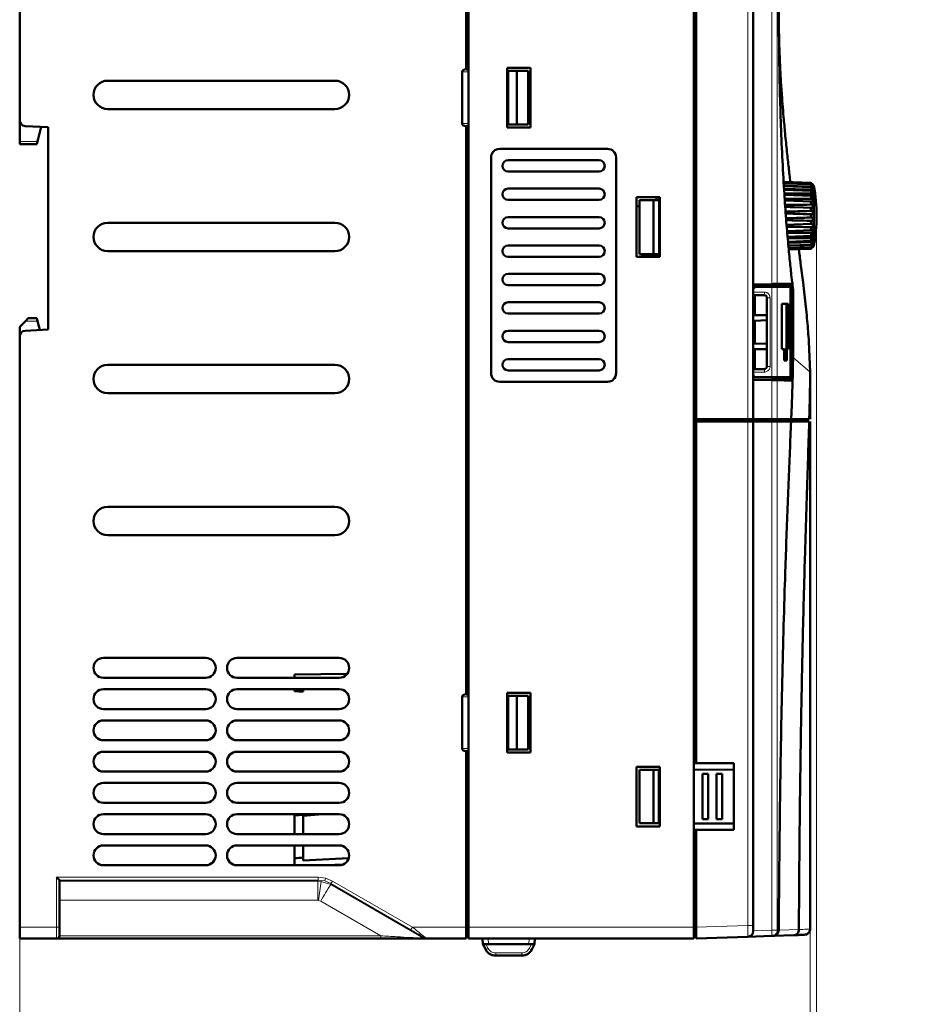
# Model space of a CAD drawing. Header units: millimetres. Extents: x 0 to 594, y 0 to 420.
# Tile 10 of 15: x 234 to 394, y 145 to 318. Entities that reach past the tile are written whole.
import ezdxf

# ---------------------------------------------------------------- set-up
doc = ezdxf.new("R2010")
doc.units = ezdxf.units.MM
doc.header["$PDSIZE"] = -1
doc.linetypes.add('SLD-Сплошная', pattern=[0])
doc.styles.add('SLDTEXTSTYLE0', font='TXT', dxfattribs={"width": 0.7, "bigfont": 'bigfont'})
doc.styles.add('SLDTEXTSTYLE1', font='TXT', dxfattribs={"width": 0.7})
doc.dimstyles.new('SLDDIMSTYLE0', dxfattribs={"dimtxt": 5, "dimasz": 5, "dimexe": 0, "dimexo": 0.0625, "dimgap": 1.25, "dimtad": 2, "dimdec": 1, "dimrnd": 1e-09, "dimzin": 12, "dimdsep": 46, "dimtxsty": 'SLDTEXTSTYLE1', "dimsah": 1, "dimcen": 0.09, "dimadec": 0, "dimazin": 3, "dimtfac": 1, "dimtdec": 3, "dimtofl": 0, "dimtmove": 0, "dimatfit": 3, "dimfxl": 0, "dimfrac": 2, "dimtolj": 1, "dimtzin": 12, "dimarcsym": 0})
doc.dimstyles.new('SLDDIMSTYLE1', dxfattribs={"dimtxt": 5, "dimasz": 5, "dimexe": 0, "dimexo": 0.0625, "dimgap": 1.25, "dimtad": 2, "dimdec": 1, "dimrnd": 1e-09, "dimzin": 12, "dimdsep": 46, "dimtxsty": 'SLDTEXTSTYLE1', "dimsah": 1, "dimcen": 0.09, "dimadec": 0, "dimazin": 3, "dimtol": 1, "dimtp": 1, "dimtm": 1, "dimtfac": 1, "dimtdec": 0, "dimtmove": 0, "dimatfit": 0, "dimfxl": 0, "dimfrac": 2, "dimtolj": 1, "dimarcsym": 0})

# ---------------------------------------------------------------- blocks, each defined once
blk = doc.blocks.new('_D_2')
at = {"color": 7, "linetype": 'SLD-Сплошная', "lineweight": 0}
for p, q in [((374.74, 283.61), (374.74, 118.41)), ((373.59, 158.08), (373.59, 118.41)), ((373.59, 119.41), (363.97, 119.41)), ((374.74, 119.41), (373.59, 119.41)), ((374.74, 119.41), (390.49, 119.41))]:
    blk.add_line(p, q, dxfattribs=at)
at = {"color": 7, "linetype": 'SLD-Сплошная', "lineweight": 18}
for points in [[(373.59, 119.41), (368.59, 120.18), (368.59, 118.65)], [(374.74, 119.41), (379.74, 118.65), (379.74, 120.18)]]:
    blk.add_solid(points, dxfattribs=at)
at = {"color": 7, "linetype": 'SLD-Сплошная', "lineweight": 18, "attachment_point": 1, "style": 'SLDTEXTSTYLE1'}
for s, insert, char_height in [('1,2', (378.98, 125.86), 5), ('±1', (387.51, 123.92), 3)]:
    blk.add_mtext(s, dxfattribs=dict(at, insert=insert, char_height=char_height))
blk = doc.blocks.new('_D_3')
at = {"color": 7, "linetype": 'SLD-Сплошная', "lineweight": 0}
for p, q in [((373.59, 158.08), (373.59, 118.41)), ((234.44, 156.41), (234.44, 118.41)), ((234.44, 119.41), (373.59, 119.41))]:
    blk.add_line(p, q, dxfattribs=at)
at = {"color": 7, "linetype": 'SLD-Сплошная', "lineweight": 18}
for points in [[(234.44, 119.41), (239.44, 118.65), (239.44, 120.18)], [(373.59, 119.41), (368.59, 120.18), (368.59, 118.65)]]:
    blk.add_solid(points, dxfattribs=at)
at = {"color": 7, "linetype": 'SLD-Сплошная', "lineweight": 18, "insert": (302.59, 125.86), "char_height": 5, "attachment_point": 1, "style": 'SLDTEXTSTYLE0'}
blk.add_mtext('Г', dxfattribs=at)

msp = doc.modelspace()

# ---------------------------------------------------------------- linework, layer by layer
at = {"color": 7, "linetype": 'SLD-Сплошная', "lineweight": 50}
for p, q in [((234.44, 300.43), (234.44, 336.42)), ((313.04, 336.42), (313.04, 309.42)), ((313.44, 336.42), (313.44, 158.42)), ((353.14, 158.42), (353.14, 336.42)), ((353.54, 336.42), (353.54, 247.82)), ((363.59, 247.82), (363.59, 336.11)), ((312.34, 308.96), (312.34, 299.88)), ((313.04, 309.42), (312.99, 309.42)), ((313.04, 309.42), (313.04, 309.35)), ((313.39, 309.42), (313.44, 309.42)), ((320.24, 309.67), (324.34, 309.67)), ((320.24, 299.17), (320.24, 309.67)), ((320.24, 309.14), (320.44, 309.14)), ((320.44, 309.14), (320.44, 299.71)), ((320.44, 309.14), (321.94, 309.13)), ((321.94, 299.71), (321.94, 309.13)), ((321.94, 309.13), (323.94, 309.13)), ((323.94, 309.13), (323.94, 299.72)), ((324.34, 309.67), (324.34, 299.17)), ((289.94, 307.42), (249.94, 307.42)), ((324.34, 308.27), (323.94, 308.27)), ((323.94, 307.62), (324.34, 307.62)), ((324.34, 305.73), (323.94, 305.73)), ((323.94, 305.08), (324.34, 305.08)), ((249.94, 302.42), (289.94, 302.42)), ((324.34, 303.19), (323.94, 303.19)), ((323.94, 302.54), (324.34, 302.54)), ((234.44, 300.43), (234.44, 296.72)), ((324.34, 300.65), (323.94, 300.65)), ((323.94, 300), (324.34, 300)), ((239.44, 299.22), (235.38, 299.44)), ((238.22, 299.29), (237.56, 296.72)), ((239.44, 263.62), (239.44, 299.22)), ((312.99, 299.42), (313.04, 299.42)), ((313.04, 299.5), (313.04, 299.42)), ((313.04, 299.42), (313.04, 199.42)), ((313.44, 299.42), (313.39, 299.42)), ((320.44, 299.71), (320.24, 299.7)), ((324.34, 299.17), (320.24, 299.17)), ((321.94, 299.71), (320.44, 299.71)), ((323.94, 299.72), (321.94, 299.71)), ((234.44, 296.72), (234.44, 296.22)), ((237.44, 296.22), (237.56, 296.72)), ((234.44, 296.22), (237.44, 296.22)), ((318.94, 295.42), (337.94, 295.42)), ((317.44, 255.92), (317.44, 293.92)), ((320.44, 293.42), (336.44, 293.42)), ((339.44, 293.92), (339.44, 255.92)), ((336.44, 291.42), (320.44, 291.42)), ((373.74, 289.42), (368.94, 289.59)), ((320.44, 288.42), (336.44, 288.42)), ((373.75, 289.18), (368.95, 289.34)), ((373.78, 288.7), (368.98, 288.87)), ((373.81, 288.02), (369.02, 288.19)), ((373.91, 289.08), (374.05, 289.07)), ((374.26, 288.92), (374.05, 289.14)), ((374.05, 289.14), (374.05, 289.13)), ((374.26, 278.32), (374.26, 288.92)), ((336.44, 286.42), (320.44, 286.42)), ((343.04, 286.92), (347.14, 286.92)), ((343.04, 286.92), (343.04, 276.42)), ((346.04, 286.38), (343.54, 286.37)), ((343.54, 286.37), (343.54, 276.87)), ((347.04, 286.39), (346.04, 286.38)), ((346.04, 276.86), (346.04, 286.38)), ((346.54, 286.38), (346.54, 286.92)), ((347.04, 286.39), (347.04, 286.92)), ((347.04, 276.86), (347.04, 286.39)), ((347.14, 286.39), (347.04, 286.39)), ((347.14, 286.92), (347.14, 276.42)), ((373.85, 287.16), (369.07, 287.33)), ((373.9, 286.15), (369.14, 286.32)), ((343.04, 285.32), (343.54, 285.33)), ((373.96, 285.05), (370.79, 285.16)), ((320.44, 283.42), (336.44, 283.42)), ((374.01, 283.9), (373.19, 283.92)), ((373.19, 283.32), (374.01, 283.35)), ((289.94, 282.42), (249.94, 282.42)), ((336.44, 281.42), (320.44, 281.42)), ((370.79, 282.09), (369.46, 282.04)), ((369.55, 280.94), (373.9, 281.09)), ((370.79, 282.09), (373.96, 282.2)), ((369.63, 279.94), (373.86, 280.09)), ((369.7, 279.08), (373.81, 279.22)), ((249.94, 277.42), (289.94, 277.42)), ((320.44, 278.42), (336.44, 278.42)), ((369.76, 278.4), (373.78, 278.54)), ((369.81, 277.93), (373.75, 278.07)), ((369.83, 277.69), (373.74, 277.83)), ((374.05, 278.17), (373.91, 278.17)), ((374.05, 278.11), (374.26, 278.32)), ((374.05, 278.12), (374.05, 278.11)), ((336.44, 276.42), (320.44, 276.42)), ((347.14, 276.42), (343.04, 276.42)), ((346.04, 276.86), (343.54, 276.87)), ((343.84, 276.52), (343.84, 276.42)), ((344.24, 276.52), (343.84, 276.52)), ((347.04, 276.52), (344.24, 276.52)), ((346.04, 276.86), (347.04, 276.86)), ((347.14, 276.86), (347.04, 276.86)), ((347.04, 276.42), (347.04, 276.86)), ((320.44, 273.42), (336.44, 273.42)), ((336.44, 271.42), (320.44, 271.42)), ((366.84, 271.63), (363.59, 271.57)), ((366.83, 271.23), (363.59, 271.17)), ((363.59, 270.62), (363.59, 270.22)), ((364.09, 271.12), (366.84, 271.12)), ((367.79, 271.12), (366.84, 271.12)), ((367.79, 271.12), (370.15, 271.12)), ((368.04, 271.25), (368.04, 271.12)), ((369.89, 271.28), (369.89, 271.68)), ((370.15, 255.22), (370.15, 271.12)), ((370.15, 271.12), (370.15, 271.12)), ((370.31, 271.69), (370.31, 254.66)), ((370.59, 258.7), (370.59, 270.78)), ((363.59, 270.22), (363.59, 269.72)), ((363.59, 269.72), (363.59, 269.67)), ((363.59, 269.67), (363.86, 269.67)), ((363.59, 269.67), (363.59, 266.17)), ((363.86, 269.67), (365.49, 269.67)), ((363.86, 266.17), (363.86, 269.67)), ((365.99, 269.17), (365.99, 266.17)), ((320.44, 268.42), (336.44, 268.42)), ((368.64, 268.17), (369.75, 268.17)), ((368.64, 260.17), (368.64, 268.17)), ((369.45, 268.17), (369.45, 260.17)), ((369.75, 268.17), (369.75, 260.17)), ((235.94, 265.62), (235.44, 265.12)), ((237.44, 265.62), (235.94, 265.62)), ((237.56, 265.12), (237.44, 265.62)), ((336.44, 266.42), (320.44, 266.42)), ((363.86, 266.17), (363.59, 266.17)), ((363.59, 265.17), (363.86, 265.18)), ((363.59, 261.17), (363.59, 265.17)), ((363.86, 266.17), (365.99, 266.17)), ((365.99, 265.24), (363.86, 265.18)), ((363.86, 261.17), (363.86, 265.18)), ((365.96, 266.17), (365.96, 265.23)), ((365.99, 265.24), (365.99, 261.11)), ((234.44, 264.12), (235.44, 265.12)), ((234.44, 264.12), (234.44, 262.41)), ((235.38, 263.41), (239.44, 263.62)), ((237.56, 265.12), (237.97, 263.55)), ((320.44, 263.42), (336.44, 263.42)), ((234.44, 158.42), (234.44, 262.41)), ((336.44, 261.42), (320.44, 261.42)), ((363.86, 261.17), (363.59, 261.17)), ((363.59, 260.17), (363.86, 260.17)), ((363.59, 260.17), (363.59, 256.68)), ((365.99, 261.11), (363.86, 261.17)), ((363.86, 256.67), (363.86, 260.17)), ((365.99, 260.17), (363.86, 260.17)), ((365.96, 261.11), (365.96, 260.17)), ((365.99, 260.17), (365.99, 257.17)), ((369.03, 260.17), (368.64, 260.17)), ((369.03, 258.17), (369.03, 260.17)), ((369.17, 260.17), (369.17, 258.17)), ((369.47, 260.17), (369.17, 260.17)), ((369.47, 260.17), (369.47, 258.17)), ((369.75, 260.17), (369.47, 260.17)), ((373.45, 260.17), (373.58, 256.1)), ((320.44, 258.42), (336.44, 258.42)), ((289.94, 257.42), (249.94, 257.42)), ((363.86, 256.67), (363.59, 256.68)), ((363.59, 256.68), (363.59, 256.63)), ((363.59, 256.63), (363.59, 256.13)), ((365.49, 256.67), (363.86, 256.67)), ((369.47, 258.17), (369.03, 258.17)), ((336.44, 256.42), (320.44, 256.42)), ((363.59, 256.13), (363.59, 255.72)), ((363.59, 255.17), (366.83, 255.12)), ((366.84, 254.72), (363.59, 254.77)), ((366.84, 255.22), (364.09, 255.22)), ((366.84, 255.22), (367.79, 255.22)), ((370.15, 255.22), (367.79, 255.22)), ((368.04, 255.22), (368.04, 255.1)), ((369.89, 255.06), (369.89, 254.66)), ((370.15, 255.22), (370.15, 255.22)), ((373.59, 247.82), (373.59, 255.09)), ((337.94, 254.42), (318.94, 254.42)), ((249.94, 252.42), (289.94, 252.42)), ((362.62, 247.82), (353.54, 247.82)), ((353.54, 247.42), (353.54, 247.82)), ((363.19, 247.42), (363.19, 247.82)), ((366.84, 247.82), (363.59, 247.82)), ((369.86, 247.42), (369.87, 247.82)), ((373.44, 247.82), (370.26, 247.82)), ((373.05, 247.82), (373.04, 247.42)), ((373.19, 247.42), (373.19, 247.82)), ((353.14, 247.44), (353.54, 247.42)), ((353.54, 247.42), (353.14, 247.41)), ((353.54, 247.42), (353.54, 187.27)), ((353.54, 247.42), (362.62, 247.42)), ((363.59, 247.42), (362.62, 247.42)), ((363.59, 247.42), (363.59, 158.74)), ((363.59, 247.42), (366.84, 247.42)), ((367.79, 247.42), (366.84, 247.42)), ((373.04, 247.42), (369.86, 247.42)), ((373.59, 157.99), (373.59, 247.42)), ((289.94, 232.42), (249.94, 232.42)), ((249.94, 227.42), (289.94, 227.42)), ((267.19, 205.82), (249.19, 205.82)), ((290.69, 205.82), (272.69, 205.82)), ((292.1, 203.05), (282.84, 202.88)), ((282.84, 202.88), (282.84, 202.32)), ((249.19, 202.32), (267.19, 202.32)), ((272.69, 202.32), (290.69, 202.32)), ((267.19, 200.32), (249.19, 200.32)), ((290.69, 200.32), (272.69, 200.32)), ((282.84, 200.32), (282.84, 199.96)), ((284.34, 199.92), (284.34, 200.32)), ((313.04, 199.42), (312.99, 199.42)), ((313.04, 199.42), (313.04, 199.35)), ((313.39, 199.42), (313.44, 199.42)), ((320.24, 199.67), (324.34, 199.67)), ((320.24, 189.17), (320.24, 199.67)), ((324.34, 199.67), (324.34, 189.17)), ((312.34, 198.96), (312.34, 189.88)), ((320.24, 199.14), (320.44, 199.14)), ((320.44, 199.14), (320.44, 189.71)), ((320.44, 199.14), (321.94, 199.13)), ((321.94, 189.71), (321.94, 199.13)), ((321.94, 199.13), (323.94, 199.13)), ((323.94, 199.13), (323.94, 189.72)), ((249.19, 196.82), (267.19, 196.82)), ((272.69, 196.82), (290.69, 196.82)), ((267.19, 194.82), (249.19, 194.82)), ((290.69, 194.82), (272.69, 194.82)), ((249.19, 191.32), (267.19, 191.32)), ((272.69, 191.32), (290.69, 191.32)), ((267.19, 189.32), (249.19, 189.32)), ((290.69, 189.32), (272.69, 189.32)), ((312.99, 189.42), (313.04, 189.42)), ((313.04, 189.5), (313.04, 189.42)), ((313.04, 189.42), (313.04, 158.42)), ((313.44, 189.42), (313.39, 189.42)), ((320.44, 189.71), (320.24, 189.7)), ((324.34, 189.17), (320.24, 189.17)), ((321.94, 189.71), (320.44, 189.71)), ((323.94, 189.72), (321.94, 189.71)), ((353.14, 187.27), (353.54, 187.27)), ((353.54, 187.27), (360.14, 187.27)), ((360.14, 187.27), (360.14, 175.57)), ((249.19, 185.82), (267.19, 185.82)), ((272.69, 185.82), (290.69, 185.82)), ((343.04, 186.67), (347.14, 186.67)), ((343.04, 186.67), (343.04, 176.17)), ((346.04, 186.12), (343.54, 186.11)), ((343.54, 186.11), (343.54, 176.73)), ((346.99, 186.13), (346.04, 186.12)), ((346.04, 176.72), (346.04, 186.12)), ((346.99, 176.72), (346.99, 186.13)), ((347.04, 186.13), (346.99, 186.13)), ((347.04, 186.13), (347.04, 176.72)), ((347.14, 186.13), (347.04, 186.13)), ((347.14, 186.67), (347.14, 176.17)), ((360.14, 186.17), (353.14, 186.15)), ((267.19, 183.82), (249.19, 183.82)), ((290.69, 183.82), (272.69, 183.82)), ((355.63, 185.42), (354.64, 185.42)), ((354.64, 177.42), (354.64, 185.42)), ((354.64, 185.42), (354.64, 185.42)), ((355.64, 185.42), (355.63, 185.42)), ((355.64, 185.42), (355.64, 177.42)), ((358.13, 185.42), (357.14, 185.42)), ((357.14, 177.42), (357.14, 185.42)), ((357.14, 185.42), (357.14, 185.42)), ((358.13, 185.42), (358.13, 177.42)), ((358.13, 185.42), (358.13, 185.42)), ((249.19, 180.32), (267.19, 180.32)), ((272.69, 180.32), (290.69, 180.32)), ((267.19, 178.32), (249.19, 178.32)), ((290.69, 178.32), (272.69, 178.32)), ((282.84, 174.82), (282.84, 178.11)), ((284.34, 178.05), (287.73, 178.32)), ((284.34, 178.23), (284.34, 174.82)), ((355.63, 177.42), (354.64, 177.42)), ((354.64, 177.42), (354.64, 177.42)), ((355.64, 177.42), (355.63, 177.42)), ((358.13, 177.42), (357.14, 177.42)), ((357.14, 177.42), (357.14, 177.42)), ((358.13, 177.42), (358.13, 177.42)), ((347.14, 176.17), (343.04, 176.17)), ((346.04, 176.72), (343.54, 176.73)), ((346.04, 176.72), (346.99, 176.72)), ((346.99, 176.72), (347.04, 176.72)), ((347.14, 176.72), (347.04, 176.72)), ((353.14, 176.7), (360.14, 176.67)), ((353.54, 175.57), (353.14, 175.57)), ((353.54, 175.57), (353.54, 158.42)), ((360.14, 175.57), (353.54, 175.57)), ((249.19, 174.82), (267.19, 174.82)), ((272.69, 174.82), (290.69, 174.82)), ((267.19, 172.82), (249.19, 172.82)), ((290.69, 172.82), (272.69, 172.82)), ((282.84, 170.59), (282.84, 172.82)), ((284.34, 172.82), (284.34, 170.68)), ((282.84, 169.32), (282.84, 170.59)), ((284.34, 170.19), (284.34, 170.68)), ((292.34, 170.57), (284.34, 170.19)), ((249.19, 169.32), (267.19, 169.32)), ((272.69, 169.32), (290.69, 169.32)), ((291.38, 169.47), (288.37, 169.32)), ((241.44, 166.72), (240.94, 167.22)), ((241.44, 158.42), (241.44, 166.72)), ((234.44, 158.42), (234.44, 156.42)), ((313.04, 156.42), (313.04, 158.42)), ((313.44, 158.42), (313.44, 156.42)), ((353.14, 156.42), (353.14, 158.42)), ((353.54, 156.42), (353.54, 158.42)), ((368.08, 157.9), (368.08, 157.93)), ((371.62, 158.02), (371.62, 158.05)), ((234.44, 156.42), (240.94, 156.42)), ((240.94, 156.42), (298.03, 156.42)), ((305.77, 156.42), (306.06, 156.42)), ((306.06, 156.42), (313.04, 156.42)), ((313.04, 156.82), (313.44, 156.82)), ((313.44, 156.42), (353.14, 156.42)), ((315.94, 156.42), (315.97, 155.42)), ((325.14, 156.42), (325.1, 155.42)), ((353.54, 156.82), (353.14, 156.82)), ((362.62, 156.74), (353.54, 156.42)), ((366.84, 156.89), (362.62, 156.74)), ((367.17, 156.9), (366.84, 156.89)), ((370.71, 157.02), (367.17, 156.9)), ((315.97, 155.42), (316.97, 155.42)), ((315.97, 155.42), (316.48, 154.48)), ((315.97, 155.42), (315.97, 155.42)), ((316.97, 155.42), (324.1, 155.42)), ((324.1, 155.42), (325.1, 155.42)), ((325.1, 155.42), (324.6, 154.48)), ((325.1, 155.42), (325.1, 155.42)), ((318.24, 153.42), (322.83, 153.42))]:
    msp.add_line(p, q, dxfattribs=at)
at = {"color": 8, "linetype": 'SLD-Сплошная', "lineweight": 18}
for p, q in [((362.62, 247.82), (362.62, 336.11)), ((366.84, 329.61), (366.84, 271.63)), ((367.79, 329.61), (367.79, 271.65)), ((313.44, 308.96), (312.34, 308.96)), ((312.34, 299.88), (313.44, 299.88)), ((237.56, 296.72), (234.44, 296.72)), ((344.24, 276.42), (344.24, 276.52)), ((366.83, 271.63), (366.83, 271.23)), ((366.84, 255.22), (366.84, 271.12)), ((367.4, 271.64), (367.4, 271.24)), ((367.79, 271.12), (367.79, 255.22)), ((370.15, 255.22), (370.15, 271.12)), ((363.59, 270.22), (365.55, 270.22)), ((363.59, 269.72), (365.53, 269.72)), ((365.53, 269.72), (365.49, 269.67)), ((366.03, 269.22), (365.99, 269.17)), ((366.55, 269.22), (366.03, 269.22)), ((366.03, 269.22), (366.03, 257.13)), ((366.55, 269.22), (366.55, 257.13)), ((235.44, 265.12), (237.56, 265.12)), ((373.58, 256.1), (370.59, 258.7)), ((365.53, 256.63), (363.59, 256.63)), ((365.49, 256.67), (365.53, 256.63)), ((365.99, 257.17), (366.03, 257.13)), ((366.03, 257.13), (366.55, 257.13)), ((365.55, 256.13), (363.59, 256.13)), ((366.83, 255.12), (366.83, 254.72)), ((367.4, 255.11), (367.4, 254.71)), ((366.84, 254.72), (366.84, 247.82)), ((367.79, 254.7), (367.79, 247.82)), ((362.61, 247.82), (362.61, 247.42)), ((363.76, 247.82), (363.76, 247.42)), ((366.83, 247.82), (366.83, 247.42)), ((367.4, 247.82), (367.4, 247.42)), ((362.62, 158.74), (362.62, 247.42)), ((366.84, 157.89), (366.84, 247.42)), ((367.79, 247.42), (367.79, 157.89)), ((312.34, 198.96), (313.44, 198.96)), ((312.34, 189.88), (313.44, 189.88)), ((354.64, 177.42), (354.64, 185.42)), ((355.63, 185.42), (355.63, 177.42)), ((357.14, 177.42), (357.14, 185.42)), ((358.13, 185.42), (358.13, 177.42)), ((286.99, 167.22), (240.94, 167.22)), ((240.94, 167.22), (240.94, 158.42)), ((241.44, 166.72), (286.99, 166.72)), ((241.44, 166.54), (286.94, 166.54)), ((286.94, 166.54), (286.99, 166.72)), ((287.54, 166.5), (286.94, 166.54)), ((286.94, 166.54), (286.94, 163.16)), ((288.28, 167.05), (286.99, 167.22)), ((286.99, 166.72), (286.99, 167.22)), ((286.99, 166.72), (288.15, 166.57)), ((289.19, 165.93), (287.54, 166.5)), ((288.15, 166.57), (288.28, 167.05)), ((288.15, 166.57), (289.24, 166.12)), ((289.49, 166.55), (288.28, 167.05)), ((289.24, 166.12), (289.49, 166.55)), ((303.57, 158.42), (289.49, 166.55)), ((289.24, 166.12), (289.19, 165.93)), ((289.19, 165.93), (305.52, 156.49)), ((289.24, 166.12), (303.32, 157.99)), ((286.94, 163.16), (241.44, 163.16)), ((287.07, 163.15), (286.94, 163.16)), ((287.44, 163.03), (287.07, 163.15)), ((298.03, 156.91), (287.44, 163.03)), ((240.94, 158.42), (234.44, 158.42)), ((240.94, 156.42), (240.94, 158.42)), ((240.94, 158.42), (241.44, 158.42)), ((303.57, 158.42), (303.32, 157.99)), ((313.04, 158.42), (303.57, 158.42)), ((313.04, 158.42), (313.44, 158.42)), ((313.44, 158.42), (353.14, 158.42)), ((353.54, 158.42), (353.14, 158.42)), ((353.54, 158.42), (362.62, 158.74)), ((362.62, 158.74), (363.59, 158.74)), ((363.59, 157.77), (366.84, 157.89)), ((366.84, 157.89), (367.79, 157.89)), ((367.79, 157.89), (367.78, 157.73)), ((367.79, 157.89), (368.08, 157.9)), ((371.62, 158.05), (368.08, 157.93)), ((298.03, 156.91), (241.44, 156.91)), ((298.03, 156.91), (298.03, 156.42)), ((305.52, 156.49), (305.81, 156.49)), ((316.94, 156.42), (316.97, 155.42)), ((324.1, 155.42), (324.14, 156.42)), ((316.92, 154.7), (316.53, 155.42)), ((324.54, 155.42), (324.16, 154.7)), ((322.83, 153.91), (318.24, 153.91)), ((318.24, 153.91), (318.24, 153.42)), ((322.83, 153.42), (322.83, 153.91))]:
    msp.add_line(p, q, dxfattribs=at)
at = {"color": 7, "linetype": 'SLD-Сплошная', "lineweight": 50, "flags": 128}
for points in [[(374.05, 289.07), (374.05, 289.06), (374.05, 289.05), (374.05, 289.03), (374.05, 289.02), (374.05, 289), (374.05, 288.98), (374.05, 288.96), (374.05, 288.94)], [(374.05, 288.78), (374.05, 288.75), (374.05, 288.72), (374.05, 288.69), (374.05, 288.66), (374.05, 288.63), (374.05, 288.6), (374.05, 288.56), (374.05, 288.53)], [(374.05, 288.26), (374.05, 288.22), (374.05, 288.17), (374.05, 288.13), (374.05, 288.08), (374.05, 288.04), (374.05, 287.99), (374.05, 287.94), (374.05, 287.9)], [(374.05, 287.08), (374.05, 287.14), (374.05, 287.2), (374.05, 287.26), (374.05, 287.31), (374.05, 287.37), (374.05, 287.43), (374.05, 287.48), (374.05, 287.54)], [(374.05, 286.64), (374.05, 286.58), (374.05, 286.51), (374.05, 286.45), (374.05, 286.38), (374.05, 286.31), (374.05, 286.25), (374.05, 286.18), (374.05, 286.11)], [(374.05, 285.62), (374.05, 285.55), (374.05, 285.47), (374.05, 285.4), (374.05, 285.33), (374.05, 285.25), (374.05, 285.18), (374.05, 285.11), (374.05, 285.03)], [(374.05, 284.5), (374.05, 284.43), (374.05, 284.35), (374.05, 284.28), (374.05, 284.2), (374.05, 284.12), (374.05, 284.05), (374.05, 283.97), (374.05, 283.89)], [(374.05, 283.35), (374.05, 283.28), (374.05, 283.2), (374.05, 283.12), (374.05, 283.05), (374.05, 282.97), (374.05, 282.89), (374.05, 282.82), (374.05, 282.74)], [(374.05, 282.21), (374.05, 282.14), (374.05, 282.07), (374.05, 281.99), (374.05, 281.92), (374.05, 281.85), (374.05, 281.77), (374.05, 281.7), (374.05, 281.63)], [(374.05, 281.14), (374.05, 281.07), (374.05, 281), (374.05, 280.93), (374.05, 280.87), (374.05, 280.8), (374.05, 280.73), (374.05, 280.67), (374.05, 280.6)], [(374.05, 280.17), (374.05, 280.11), (374.05, 280.05), (374.05, 279.99), (374.05, 279.93), (374.05, 279.88), (374.05, 279.82), (374.05, 279.76), (374.05, 279.71)], [(374.05, 279.35), (374.05, 279.3), (374.05, 279.25), (374.05, 279.21), (374.05, 279.16), (374.05, 279.12), (374.05, 279.07), (374.05, 279.03), (374.05, 278.99)], [(374.05, 278.72), (374.05, 278.68), (374.05, 278.65), (374.05, 278.62), (374.05, 278.59), (374.05, 278.55), (374.05, 278.52), (374.05, 278.5), (374.05, 278.47)], [(374.05, 278.3), (374.05, 278.28), (374.05, 278.26), (374.05, 278.25), (374.05, 278.23), (374.05, 278.21), (374.05, 278.2), (374.05, 278.19), (374.05, 278.17)], [(367.79, 247.42), (368.23, 247.42), (368.63, 247.42), (368.99, 247.42), (369.31, 247.42), (369.6, 247.42), (369.85, 247.42), (370.07, 247.42), (370.24, 247.42)]]:
    msp.add_lwpolyline(points, dxfattribs=at)
at = {"color": 7, "linetype": 'SLD-Сплошная', "lineweight": 50}
for centre, radius, start, end in [((249.94, 304.92), 2.5, 90, 270), ((289.94, 304.92), 2.5, 270, 90), ((235.44, 300.43), 1, 180, 267), ((318.94, 293.92), 1.5, 90, 180), ((337.94, 293.92), 1.5, 360, 90), ((320.44, 292.42), 1, 90, 270), ((336.44, 292.42), 1, 270, 90), ((320.44, 287.42), 1, 90, 270), ((336.44, 287.42), 1, 270, 90), ((344.74, 283.62), 30, 349.8243, 10.1757), ((320.44, 282.42), 1, 90, 270), ((336.44, 282.42), 1, 270, 90), ((249.94, 279.92), 2.5, 90, 270), ((289.94, 279.92), 2.5, 270, 90), ((320.44, 277.42), 1, 90, 270), ((336.44, 277.42), 1, 270, 90), ((320.44, 272.42), 1, 90, 270), ((336.44, 272.42), 1, 270, 90), ((364.09, 270.62), 0.5, 90, 180), ((320.44, 267.42), 1, 90, 270), ((336.44, 267.42), 1, 270, 90), ((235.44, 262.41), 1, 93, 180), ((320.44, 262.42), 1, 90, 270), ((336.44, 262.42), 1, 270, 90), ((320.44, 257.42), 1, 90, 270), ((336.44, 257.42), 1, 270, 90), ((249.94, 254.92), 2.5, 90, 270), ((289.94, 254.92), 2.5, 270, 90), ((318.94, 255.92), 1.5, 180, 270), ((337.94, 255.92), 1.5, 270, 0), ((364.09, 255.72), 0.5, 180, 270), ((249.94, 229.92), 2.5, 90, 270), ((289.94, 229.92), 2.5, 270, 90), ((249.19, 204.07), 1.75, 90, 270), ((267.19, 204.07), 1.75, 270, 90), ((272.69, 204.07), 1.75, 90, 270), ((290.69, 204.07), 1.75, 270, 90), ((249.19, 198.57), 1.75, 90, 270), ((267.19, 198.57), 1.75, 270, 90), ((272.69, 198.57), 1.75, 90, 270), ((290.69, 198.57), 1.75, 270, 90), ((249.19, 193.07), 1.75, 90, 270), ((267.19, 193.07), 1.75, 270, 90), ((272.69, 193.07), 1.75, 90, 270), ((290.69, 193.07), 1.75, 270, 90), ((249.19, 187.57), 1.75, 90, 270), ((267.19, 187.57), 1.75, 270, 90), ((272.69, 187.57), 1.75, 90, 270), ((290.69, 187.57), 1.75, 270, 90), ((249.19, 182.07), 1.75, 90, 270), ((267.19, 182.07), 1.75, 270, 90), ((272.69, 182.07), 1.75, 90, 270), ((290.69, 182.07), 1.75, 270, 90), ((249.19, 176.57), 1.75, 90, 270), ((267.19, 176.57), 1.75, 270, 90), ((272.69, 176.57), 1.75, 90, 270), ((290.69, 176.57), 1.75, 270, 90), ((249.19, 171.07), 1.75, 90, 270), ((267.19, 171.07), 1.75, 270, 90), ((272.69, 171.07), 1.75, 90, 270), ((290.69, 171.07), 1.75, 270, 90), ((362.59, 157.74), 1, 272, 360), ((240.94, 156.92), 0.5, 270, 0)]:
    msp.add_arc(centre, radius, start, end, dxfattribs=at)
at = {"color": 8, "linetype": 'SLD-Сплошная', "lineweight": 18}
for centre, radius, start, end in [((361.73, 270.1), 3.82, 354.2454, 1.7557), ((361.73, 256.25), 3.82, 358.2443, 5.7546), ((481.12, 137.94), 195.68, 171.6095, 172.5983), ((332.99, 137.6), 52.16, 147.1049, 150.8321), ((359.67, 157.39), 7.19, 356.0129, 3.9871), ((305.77, 156.92), 0.498, 239.8735, 269.9962), ((306.06, 156.92), 0.498, 239.8735, 269.9962), ((314.93, 158.15), 3.99, 292.8263, 299.9036), ((326.14, 158.15), 3.99, 240.0964, 247.1737)]:
    msp.add_arc(centre, radius, start, end, dxfattribs=at)
at = {"color": 7, "linetype": 'SLD-Сплошная', "lineweight": 50}
for centre, major_axis, ratio, start_param, end_param in [((312.99, 308.96), (-0.651, 0), 0.707107, 4.712389, 6.283185), ((313.39, 308.96), (-0.651, 0), 0.707107, 4.712389, 5.281453), ((312.99, 299.88), (0.651, 0), 0.707107, 3.141593, 4.712389), ((313.39, 299.88), (0.651, 0), 0.707107, 4.143325, 4.712389), ((365.49, 269.17), (0.354, 0.354), 0.999315, 5.49813, 7.068241), ((365.49, 257.17), (-0.354, 0.354), 0.999315, 2.356537, 3.926648), ((292.84, 183.42), (197.74, -5.96), 0.082138, 1.61627, 1.623864), ((312.99, 198.96), (-0.651, 0), 0.707107, 4.712389, 6.283185), ((313.39, 198.96), (-0.651, 0), 0.707107, 4.712389, 5.281453), ((312.99, 189.88), (0.651, 0), 0.707107, 3.141593, 4.712389), ((313.39, 189.88), (0.651, 0), 0.707107, 4.143325, 4.712389), ((292.84, 183.42), (197.74, 16.72), 0.022483, 4.659895, 4.667489), ((292.84, 183.42), (197.74, 12.28), 0.061627, 4.657969, 4.665563), ((240.94, 166.72), (0.5, 0), 0.034921, 0, 0.034907)]:
    msp.add_ellipse(centre, major_axis=major_axis, ratio=ratio, start_param=start_param, end_param=end_param, dxfattribs=at)
for points, knots in [([(368.08, 320.63), (368.1, 317.97), (368.12, 313.21), (368.24, 306.41), (368.42, 300.17), (368.68, 294.01), (368.99, 288.43), (369.32, 283.56), (369.66, 279.47), (369.94, 276.51), (370.14, 274.54), (370.32, 272.92), (370.48, 271.5), (370.58, 270.72), (370.58, 270.77), (370.57, 270.78)], [0, 0, 0, 0, 0.119979, 0.214272, 0.308533, 0.406166, 0.503706, 0.581697, 0.661119, 0.739241, 0.779667, 0.820087, 0.891921, 0.966267, 1, 1, 1, 1]), ([(370.12, 289.54), (370.02, 290.4), (369.81, 292.16), (369.5, 295.03), (369.2, 297.99), (368.94, 300.82), (368.71, 303.58), (368.51, 306.35), (368.34, 309.22), (368.22, 312.08), (368.14, 314.21), (368.12, 315.44), (368.12, 315.67)], [0, 0, 0, 0, 0.101516, 0.209822, 0.335428, 0.44426, 0.53526, 0.650536, 0.759212, 0.860917, 0.973545, 1, 1, 1, 1]), ([(374.05, 289.13), (374.01, 289.17), (373.93, 289.25), (373.84, 289.34), (373.78, 289.39), (373.75, 289.41), (373.74, 289.42), (373.74, 289.41), (373.76, 289.38), (373.8, 289.33), (373.88, 289.25), (373.97, 289.15), (374.03, 289.09), (374.05, 289.07)], [0, 0, 0, 0, 0.156822, 0.276884, 0.364093, 0.432572, 0.474444, 0.535142, 0.595714, 0.673087, 0.777466, 0.917685, 1, 1, 1, 1]), ([(368.98, 288.89), (369.19, 288.88), (370.58, 288.85), (372.27, 288.81), (373.75, 288.78), (374.05, 288.78)], [0, 0, 0, 0, 0.126324, 0.822334, 1, 1, 1, 1]), ([(369.01, 288.32), (369.21, 288.32), (370.59, 288.3), (372.27, 288.28), (373.75, 288.26), (374.05, 288.26)], [0, 0, 0, 0, 0.120923, 0.821236, 1, 1, 1, 1]), ([(374.05, 288.94), (374.01, 288.99), (373.93, 289.06), (373.84, 289.13), (373.78, 289.17), (373.75, 289.18), (373.74, 289.17), (373.74, 289.15), (373.76, 289.1), (373.8, 289.04), (373.88, 288.94), (373.97, 288.85), (374.03, 288.8), (374.05, 288.78)], [0, 0, 0, 0, 0.156819, 0.27688, 0.364087, 0.422436, 0.481805, 0.541303, 0.599107, 0.677544, 0.783593, 0.925458, 1, 1, 1, 1]), ([(374.05, 288.53), (374.01, 288.57), (373.93, 288.63), (373.84, 288.69), (373.78, 288.71), (373.75, 288.7), (373.74, 288.67), (373.74, 288.63), (373.77, 288.57), (373.82, 288.49), (373.91, 288.39), (373.99, 288.31), (374.04, 288.27), (374.05, 288.26)], [0, 0, 0, 0, 0.156858, 0.276949, 0.367686, 0.43257, 0.497805, 0.557309, 0.615903, 0.699779, 0.814175, 0.963146, 1, 1, 1, 1]), ([(374.05, 287.9), (374.01, 287.93), (373.93, 287.99), (373.85, 288.02), (373.8, 288.02), (373.77, 288.02), (373.74, 287.99), (373.74, 287.94), (373.75, 287.89), (373.78, 287.82), (373.84, 287.72), (373.93, 287.63), (374, 287.57), (374.04, 287.54), (374.05, 287.54)], [0, 0, 0, 0, 0.156814, 0.277574, 0.309219, 0.387206, 0.452016, 0.517142, 0.575262, 0.635577, 0.726289, 0.850272, 0.977656, 1, 1, 1, 1]), ([(369.06, 287.55), (369.25, 287.55), (370.61, 287.54), (372.27, 287.53), (373.75, 287.54), (374.05, 287.54)], [0, 0, 0, 0, 0.112158, 0.819454, 1, 1, 1, 1]), ([(374.05, 286.64), (373.87, 286.64), (373, 286.63), (371.36, 286.62), (369.89, 286.61), (369.12, 286.61)], [0, 0, 0, 0, 0.10642, 0.532102, 1, 1, 1, 1]), ([(374.05, 286.64), (374.01, 286.67), (373.93, 286.71), (373.84, 286.81), (373.78, 286.9), (373.75, 286.98), (373.74, 287.05), (373.74, 287.1), (373.77, 287.14), (373.81, 287.16), (373.87, 287.16), (373.95, 287.14), (374.01, 287.1), (374.05, 287.08)], [0, 0, 0, 0, 0.156818, 0.276878, 0.364085, 0.432563, 0.501479, 0.560837, 0.619696, 0.704902, 0.75307, 0.870694, 1, 1, 1, 1]), ([(374.05, 286.11), (374.01, 286.13), (373.96, 286.15), (373.88, 286.16), (373.82, 286.15), (373.77, 286.1), (373.74, 286.05), (373.74, 285.98), (373.75, 285.91), (373.78, 285.84), (373.83, 285.75), (373.93, 285.66), (374.01, 285.63), (374.05, 285.62)], [0, 0, 0, 0, 0.156882, 0.180827, 0.297829, 0.378896, 0.445037, 0.511538, 0.570047, 0.629775, 0.718387, 0.839532, 1, 1, 1, 1]), ([(374.05, 285.62), (373.87, 285.61), (373, 285.59), (371.38, 285.57), (369.94, 285.55), (369.2, 285.54)], [0, 0, 0, 0, 0.108026, 0.540134, 1, 1, 1, 1]), ([(370.79, 285.16), (370.69, 285.16), (370.34, 285.18), (369.82, 285.19), (369.39, 285.21), (369.22, 285.21)], [0, 0, 0, 0, 0.183084, 0.669992, 1, 1, 1, 1]), ([(374.05, 284.5), (373.87, 284.5), (373, 284.47), (371.41, 284.43), (369.99, 284.4), (369.28, 284.39)], [0, 0, 0, 0, 0.109812, 0.549062, 1, 1, 1, 1]), ([(374.05, 285.03), (374.02, 285.04), (373.96, 285.06), (373.87, 285.04), (373.8, 285), (373.76, 284.94), (373.74, 284.87), (373.74, 284.8), (373.75, 284.73), (373.79, 284.66), (373.85, 284.58), (373.94, 284.52), (374.01, 284.51), (374.05, 284.5)], [0, 0, 0, 0, 0.112499, 0.22825, 0.327652, 0.403473, 0.465806, 0.528366, 0.586082, 0.647796, 0.742872, 0.872435, 1, 1, 1, 1]), ([(373.19, 283.92), (373.13, 283.93), (372.86, 283.94), (371.8, 283.97), (370.57, 284.01), (369.54, 284.04), (369.3, 284.04)], [0, 0, 0, 0, 0.0524933, 0.2054427, 0.8172427, 1, 1, 1, 1]), ([(373.19, 283.32), (373.13, 283.32), (372.86, 283.31), (371.8, 283.27), (370.59, 283.24), (369.58, 283.21), (369.36, 283.2)], [0, 0, 0, 0, 0.053355, 0.208817, 0.830663, 1, 1, 1, 1]), ([(374.05, 282.74), (373.87, 282.75), (373, 282.77), (371.45, 282.81), (370.07, 282.84), (369.39, 282.85)], [0, 0, 0, 0, 0.112525, 0.56263, 1, 1, 1, 1]), ([(374.05, 283.89), (374.04, 283.89), (373.98, 283.9), (373.9, 283.88), (373.82, 283.82), (373.77, 283.76), (373.74, 283.68), (373.74, 283.61), (373.75, 283.54), (373.78, 283.47), (373.84, 283.4), (373.92, 283.36), (374, 283.35), (374.04, 283.35), (374.05, 283.35)], [0, 0, 0, 0, 0.0429635, 0.1960865, 0.3042372, 0.3852084, 0.4501058, 0.5153257, 0.5735223, 0.6336291, 0.7236533, 0.8467169, 0.9570362, 1, 1, 1, 1]), ([(374.05, 282.74), (374.01, 282.73), (373.93, 282.72), (373.84, 282.65), (373.78, 282.57), (373.75, 282.49), (373.74, 282.41), (373.74, 282.34), (373.77, 282.28), (373.82, 282.23), (373.91, 282.19), (373.99, 282.2), (374.04, 282.21), (374.05, 282.21)], [0, 0, 0, 0, 0.15687, 0.276969, 0.364205, 0.432705, 0.501643, 0.561021, 0.6199, 0.705133, 0.821512, 0.971876, 1, 1, 1, 1]), ([(374.05, 281.63), (373.87, 281.63), (373, 281.65), (371.48, 281.68), (370.13, 281.69), (369.48, 281.7)], [0, 0, 0, 0, 0.114825, 0.574126, 1, 1, 1, 1]), ([(374.05, 281.63), (374.01, 281.61), (373.93, 281.58), (373.84, 281.5), (373.78, 281.41), (373.75, 281.33), (373.74, 281.25), (373.74, 281.19), (373.77, 281.14), (373.82, 281.1), (373.91, 281.08), (373.99, 281.11), (374.04, 281.13), (374.05, 281.14)], [0, 0, 0, 0, 0.15687, 0.276969, 0.364205, 0.432705, 0.501643, 0.561021, 0.6199, 0.705133, 0.821512, 0.971876, 1, 1, 1, 1]), ([(374.05, 280.6), (373.87, 280.61), (373, 280.62), (371.51, 280.63), (370.19, 280.63), (369.57, 280.63)], [0, 0, 0, 0, 0.117039, 0.585196, 1, 1, 1, 1]), ([(374.05, 279.71), (373.87, 279.71), (373, 279.71), (371.53, 279.71), (370.24, 279.7), (369.65, 279.7)], [0, 0, 0, 0, 0.11905, 0.595252, 1, 1, 1, 1]), ([(374.05, 280.6), (374.01, 280.58), (373.93, 280.54), (373.84, 280.44), (373.78, 280.35), (373.75, 280.27), (373.74, 280.2), (373.74, 280.15), (373.77, 280.11), (373.82, 280.08), (373.91, 280.09), (373.99, 280.13), (374.04, 280.16), (374.05, 280.17)], [0, 0, 0, 0, 0.15687, 0.276969, 0.364205, 0.432705, 0.501643, 0.561021, 0.6199, 0.705133, 0.821512, 0.971876, 1, 1, 1, 1]), ([(374.05, 279.71), (374.01, 279.68), (373.93, 279.62), (373.84, 279.52), (373.78, 279.43), (373.75, 279.35), (373.74, 279.29), (373.74, 279.25), (373.77, 279.23), (373.82, 279.22), (373.91, 279.25), (373.99, 279.3), (374.04, 279.34), (374.05, 279.35)], [0, 0, 0, 0, 0.15687, 0.276969, 0.364205, 0.432705, 0.501643, 0.561021, 0.6199, 0.705133, 0.821512, 0.971876, 1, 1, 1, 1]), ([(374.05, 278.99), (373.87, 278.99), (373, 278.98), (371.56, 278.96), (370.29, 278.94), (369.72, 278.93)], [0, 0, 0, 0, 0.120954, 0.604775, 1, 1, 1, 1]), ([(374.05, 278.47), (373.87, 278.46), (373, 278.45), (371.57, 278.42), (370.32, 278.39), (369.77, 278.38)], [0, 0, 0, 0, 0.122424, 0.612125, 1, 1, 1, 1]), ([(373.45, 260.17), (373.38, 261.34), (373.24, 263.64), (372.86, 267.58), (372.41, 271.48), (371.98, 274.9), (371.72, 276.92), (371.62, 277.75)], [0, 0, 0, 0, 0.239337, 0.472516, 0.707663, 0.880181, 1, 1, 1, 1]), ([(374.05, 278.99), (374.01, 278.95), (373.93, 278.89), (373.84, 278.78), (373.78, 278.69), (373.75, 278.62), (373.74, 278.58), (373.74, 278.55), (373.77, 278.54), (373.82, 278.55), (373.91, 278.6), (373.99, 278.67), (374.04, 278.71), (374.05, 278.72)], [0, 0, 0, 0, 0.15687, 0.276969, 0.364205, 0.432705, 0.501643, 0.561021, 0.6199, 0.705133, 0.821512, 0.971876, 1, 1, 1, 1]), ([(374.05, 278.47), (374.01, 278.43), (373.93, 278.36), (373.84, 278.25), (373.78, 278.17), (373.75, 278.11), (373.74, 278.08), (373.74, 278.07), (373.77, 278.07), (373.82, 278.1), (373.91, 278.17), (373.99, 278.25), (374.04, 278.29), (374.05, 278.3)], [0, 0, 0, 0, 0.15687, 0.276969, 0.364205, 0.432705, 0.501643, 0.561021, 0.6199, 0.705133, 0.821512, 0.971876, 1, 1, 1, 1]), ([(374.05, 278.17), (374.01, 278.13), (373.93, 278.06), (373.84, 277.95), (373.78, 277.89), (373.75, 277.85), (373.74, 277.83), (373.74, 277.83), (373.77, 277.85), (373.82, 277.9), (373.91, 277.98), (373.99, 278.06), (374.04, 278.11), (374.05, 278.12)], [0, 0, 0, 0, 0.15687, 0.276969, 0.364205, 0.432705, 0.501643, 0.561021, 0.6199, 0.705133, 0.821512, 0.971876, 1, 1, 1, 1]), ([(366.83, 271.23), (366.87, 271.23), (366.95, 271.23), (367.1, 271.23), (367.24, 271.24), (367.36, 271.24), (367.38, 271.24), (367.4, 271.24)], [0, 0, 0, 0, 0.15466, 0.300938, 0.567207, 0.800267, 1, 1, 1, 1]), ([(367.79, 271.65), (367.76, 271.65), (367.71, 271.64), (367.48, 271.64), (367.18, 271.64), (366.95, 271.63), (366.84, 271.63)], [0, 0, 0, 0, 0.2424455, 0.4999774, 0.7575229, 1, 1, 1, 1]), ([(367.4, 271.24), (367.97, 271.25), (369.12, 271.27), (369.63, 271.28), (369.89, 271.28)], [0, 0, 0, 0, 0.500481, 1, 1, 1, 1]), ([(367.79, 271.65), (368.38, 271.66), (369.54, 271.68), (370.05, 271.69), (370.31, 271.69)], [0, 0, 0, 0, 0.500486, 1, 1, 1, 1]), ([(370.26, 247.82), (370.31, 248.95), (370.4, 251.16), (370.5, 254.08), (370.57, 256.64), (370.58, 258.02), (370.59, 258.7)], [0, 0, 0, 0, 0.265543, 0.519062, 0.762977, 1, 1, 1, 1]), ([(367.4, 255.11), (367.38, 255.11), (367.36, 255.11), (367.24, 255.11), (367.1, 255.11), (366.95, 255.11), (366.87, 255.12), (366.83, 255.12)], [0, 0, 0, 0, 0.199733, 0.432793, 0.699062, 0.84534, 1, 1, 1, 1]), ([(369.89, 255.06), (369.63, 255.07), (369.12, 255.08), (367.97, 255.1), (367.4, 255.11)], [0, 0, 0, 0, 0.499519, 1, 1, 1, 1]), ([(373.58, 256.1), (373.58, 255.38), (373.59, 253.9), (373.53, 251.1), (373.47, 248.93), (373.44, 247.82)], [0, 0, 0, 0, 0.3188261, 0.6505734, 1, 1, 1, 1]), ([(367.79, 254.7), (367.77, 254.7), (367.72, 254.7), (367.54, 254.7), (367.29, 254.71), (367.05, 254.71), (366.91, 254.71), (366.84, 254.72)], [0, 0, 0, 0, 0.199733, 0.432793, 0.699062, 0.84534, 1, 1, 1, 1]), ([(370.31, 254.66), (370.05, 254.66), (369.54, 254.67), (368.38, 254.69), (367.79, 254.7)], [0, 0, 0, 0, 0.4995144, 1, 1, 1, 1]), ([(368.08, 157.93), (368.1, 161.43), (368.15, 168.42), (368.27, 178.89), (368.42, 189.18), (368.62, 199.26), (368.86, 209.11), (369.11, 217.65), (369.35, 224.88), (369.57, 230.84), (369.8, 236.64), (370.03, 242.24), (370.17, 245.7), (370.24, 247.42)], [0, 0, 0, 0, 0.112827, 0.225709, 0.338585, 0.446217, 0.553884, 0.661452, 0.729124, 0.797112, 0.865021, 0.932639, 1, 1, 1, 1]), ([(370.24, 247.42), (370.78, 247.42), (371.85, 247.42), (372.9, 247.42), (373.43, 247.42)], [0, 0, 0, 0, 0.499982, 1, 1, 1, 1]), ([(373.43, 247.42), (373.39, 246.01), (373.3, 243.18), (373.12, 237.72), (372.9, 231.13), (372.64, 222.53), (372.38, 212.85), (372.14, 202.15), (371.91, 189.44), (371.72, 174.74), (371.65, 163.61), (371.62, 158.05)], [0, 0, 0, 0, 0.056705, 0.113446, 0.201604, 0.289828, 0.406905, 0.524154, 0.641359, 0.820662, 1, 1, 1, 1]), ([(241.44, 156.92), (241.44, 156.94), (241.44, 156.96), (241.44, 157.07), (241.44, 157.16), (241.44, 157.29), (241.44, 157.51), (241.44, 157.77), (241.44, 158.05), (241.44, 158.19), (241.44, 158.27), (241.44, 158.36), (241.44, 158.41), (241.44, 158.42)], [0, 0, 0, 0, 0.239433, 0.24624, 0.369853, 0.500011, 0.507752, 0.759327, 0.879644, 0.885755, 0.939562, 0.977656, 1, 1, 1, 1]), ([(363.59, 157.74), (363.59, 157.75), (363.59, 157.78), (363.59, 158.02), (363.59, 158.35), (363.59, 158.61), (363.59, 158.74)], [0, 0, 0, 0, 0.250061, 0.50003, 0.749983, 1, 1, 1, 1]), ([(368.08, 157.9), (368.06, 157.77), (368.04, 157.52), (367.83, 157.19), (367.53, 156.96), (367.29, 156.92), (367.17, 156.9)], [0, 0, 0, 0, 0.237725, 0.48423, 0.740053, 1, 1, 1, 1]), ([(370.71, 157.02), (370.83, 157.04), (371.07, 157.08), (371.37, 157.31), (371.58, 157.64), (371.6, 157.9), (371.62, 158.02)], [0, 0, 0, 0, 0.260699, 0.516805, 0.762998, 1, 1, 1, 1]), ([(372.97, 157.17), (373.06, 157.21), (373.24, 157.31), (373.44, 157.54), (373.57, 157.82), (373.58, 158.01), (373.59, 158.1)], [0, 0, 0, 0, 0.254894, 0.513468, 0.764845, 1, 1, 1, 1]), ([(298.03, 156.42), (299.01, 156.42), (300.86, 156.42), (303.31, 156.42), (304.89, 156.42), (305.63, 156.42), (305.73, 156.42), (305.77, 156.42)], [0, 0, 0, 0, 0.317807, 0.5999, 0.824929, 0.916835, 1, 1, 1, 1]), ([(370.71, 157.02), (371.18, 157.04), (372.13, 157.07), (372.66, 157.09), (372.58, 157.09), (372.57, 157.09)], [0, 0, 0, 0, 0.464075, 0.927749, 1, 1, 1, 1]), ([(372.69, 157.12), (372.72, 157.12), (372.83, 157.13), (372.99, 157.17), (373.07, 157.22), (373.12, 157.24)], [0, 0, 0, 0, 0.161498, 0.546819, 1, 1, 1, 1]), ([(316.48, 154.48), (316.58, 154.31), (316.79, 154), (317.24, 153.66), (317.73, 153.46), (318.07, 153.43), (318.24, 153.42)], [0, 0, 0, 0, 0.270612, 0.527487, 0.770618, 1, 1, 1, 1]), ([(324.6, 154.48), (324.49, 154.31), (324.28, 154), (323.83, 153.66), (323.34, 153.46), (323, 153.43), (322.83, 153.42)], [0, 0, 0, 0, 0.270633, 0.527515, 0.770639, 1, 1, 1, 1])]:
    msp.add_open_spline(points, degree=3, knots=knots, dxfattribs=at)
at = {"color": 8, "linetype": 'SLD-Сплошная', "lineweight": 18}
for points, knots in [([(365.53, 269.72), (365.59, 269.71), (365.69, 269.7), (365.8, 269.64), (365.91, 269.55), (366.01, 269.41), (366.02, 269.28), (366.03, 269.22)], [0, 0, 0, 0, 0.235349, 0.364354, 0.500579, 0.750261, 1, 1, 1, 1]), ([(365.55, 270.22), (365.67, 270.2), (365.86, 270.18), (366.1, 270.06), (366.27, 269.92), (366.4, 269.75), (366.51, 269.52), (366.53, 269.34), (366.55, 269.22)], [0, 0, 0, 0, 0.225875, 0.368301, 0.511781, 0.64106, 0.771354, 1, 1, 1, 1]), ([(366.03, 257.13), (366.02, 257.07), (366.01, 256.93), (365.89, 256.77), (365.76, 256.68), (365.63, 256.64), (365.56, 256.63), (365.53, 256.63)], [0, 0, 0, 0, 0.249608, 0.499233, 0.742789, 0.869823, 1, 1, 1, 1]), ([(366.55, 257.13), (366.54, 257.03), (366.52, 256.83), (366.39, 256.58), (366.23, 256.39), (366.04, 256.25), (365.82, 256.15), (365.64, 256.14), (365.55, 256.13)], [0, 0, 0, 0, 0.1856319, 0.3936315, 0.5256364, 0.6582127, 0.828769, 1, 1, 1, 1]), ([(305.81, 156.49), (305.81, 156.5), (305.8, 156.51), (305.66, 156.6), (305.44, 156.74), (304.98, 157.02), (304.26, 157.45), (303.63, 157.81), (303.32, 157.99)], [0, 0, 0, 0, 0.079571, 0.165343, 0.271663, 0.395643, 0.690585, 1, 1, 1, 1]), ([(303.57, 158.42), (303.89, 158.18), (304.52, 157.69), (305.24, 157.11), (305.69, 156.75), (305.92, 156.56), (306.05, 156.44), (306.06, 156.43), (306.06, 156.42)], [0, 0, 0, 0, 0.291808, 0.576651, 0.703773, 0.813801, 0.909368, 1, 1, 1, 1]), ([(362.62, 156.74), (362.62, 156.75), (362.63, 156.77), (362.63, 156.93), (362.64, 157.3), (362.63, 157.96), (362.62, 158.47), (362.62, 158.74)], [0, 0, 0, 0, 0.132767, 0.261811, 0.507587, 0.746592, 1, 1, 1, 1]), ([(367.78, 157.73), (367.75, 157.62), (367.69, 157.39), (367.47, 157.12), (367.17, 156.93), (366.95, 156.9), (366.84, 156.89)], [0, 0, 0, 0, 0.24777, 0.507293, 0.762839, 1, 1, 1, 1]), ([(371.62, 158.02), (372.11, 158.04), (373.08, 158.07), (373.63, 158.09), (373.53, 158.09), (373.51, 158.09)], [0, 0, 0, 0, 0.435717, 0.871534, 1, 1, 1, 1]), ([(305.52, 156.49), (305.48, 156.49), (305.38, 156.5), (304.65, 156.54), (303.12, 156.62), (300.76, 156.75), (298.98, 156.85), (298.03, 156.91)], [0, 0, 0, 0, 0.076852, 0.165155, 0.388071, 0.674475, 1, 1, 1, 1]), ([(318.24, 153.91), (318.1, 153.92), (317.83, 153.94), (317.46, 154.1), (317.14, 154.36), (316.99, 154.58), (316.92, 154.7)], [0, 0, 0, 0, 0.250055, 0.500049, 0.750004, 1, 1, 1, 1]), ([(324.16, 154.7), (324.08, 154.58), (323.94, 154.36), (323.61, 154.1), (323.24, 153.94), (322.97, 153.92), (322.83, 153.91)], [0, 0, 0, 0, 0.250075, 0.500071, 0.750015, 1, 1, 1, 1])]:
    msp.add_open_spline(points, degree=3, knots=knots, dxfattribs=at)
at = {"color": 7, "linetype": 'SLD-Сплошная', "lineweight": 50}
for points in [[(362.62, 247.82), (362.75, 247.82), (363, 247.82), (363.32, 247.82), (363.54, 247.82), (363.57, 247.82), (363.59, 247.82)], [(367.79, 247.82), (367.76, 247.82), (367.7, 247.82), (367.48, 247.82), (367.18, 247.82), (366.95, 247.82), (366.84, 247.82)], [(367.79, 247.82), (368.35, 247.82), (369.48, 247.82), (370, 247.82), (370.26, 247.82)], [(362.61, 247.42), (362.68, 247.42), (362.84, 247.42), (363.03, 247.42), (363.16, 247.42), (363.18, 247.42), (363.19, 247.42)], [(363.76, 247.42), (363.69, 247.42), (363.54, 247.42), (363.34, 247.42), (363.21, 247.42), (363.19, 247.42), (363.19, 247.42)], [(366.83, 247.42), (366.89, 247.42), (367.03, 247.42), (367.21, 247.42), (367.34, 247.42), (367.38, 247.42), (367.4, 247.42)], [(367.4, 247.42), (367.96, 247.42), (369.08, 247.42), (369.6, 247.42), (369.86, 247.42)]]:
    msp.add_open_spline(points, degree=3, dxfattribs=at)
at = {"color": 7, "linetype": 'Continuous', "lineweight": 18}
msp.add_point((374.74, 283.62), dxfattribs=at)

# ---------------------------------------------------------------- dimensions: what is measured, and where the dimension line sits
at = {"color": 7, "linetype": 'SLD-Сплошная', "lineweight": 18}
dim = msp.add_linear_dim(base=(373.5858, 119.4146), p1=(374.7359, 283.6229), p2=(373.5858, 158.0886), dimstyle='SLDDIMSTYLE1', dxfattribs=at)
dim.commit()
dim.dimension.update_dxf_attribs({"geometry": '_D_2', "text_midpoint": (384.7359, 119.4146), "dimtype": 160})
dim = msp.add_linear_dim(base=(373.59, 119.41), p1=(234.44, 156.42), p2=(373.59, 158.09), text='Г', dimstyle='SLDDIMSTYLE0', dxfattribs=at)
dim.commit()
dim.dimension.update_dxf_attribs({"geometry": '_D_3', "text_midpoint": (304.01, 119.41), "dimtype": 160})

doc.saveas('drawing.dxf')
